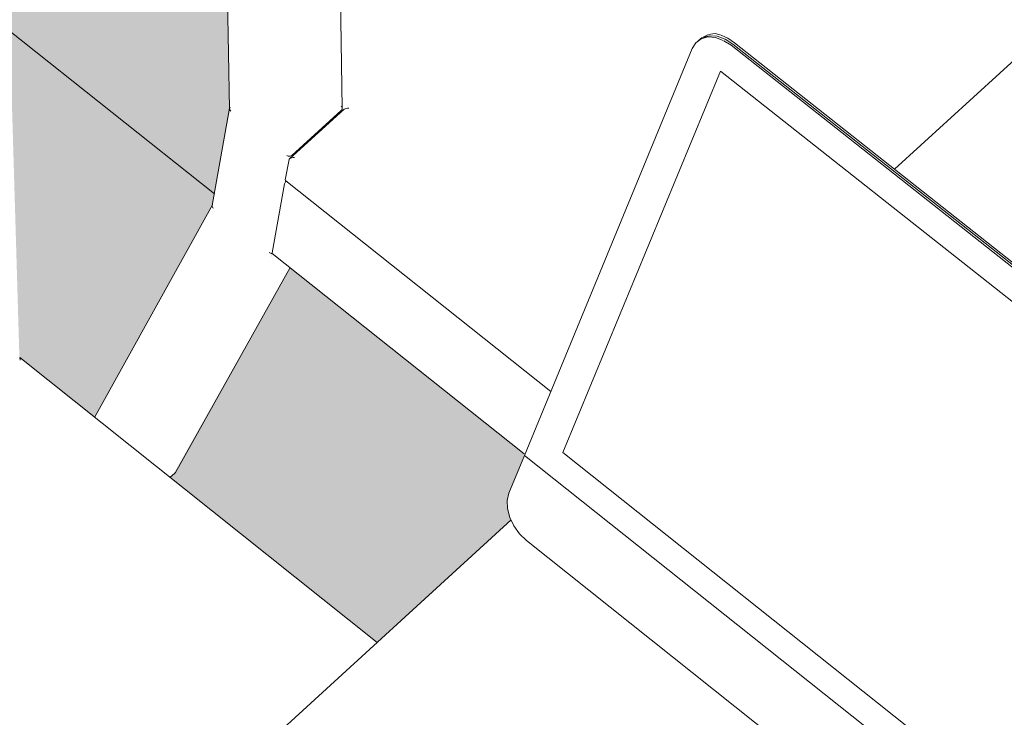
# Model space of a CAD drawing. Header units: centimetres. Extents: x -2274.6 to -2273.04, y 1316.35 to 1317.85.
# Tile 40 of 59: x -2273.8346 to -2273.7684, y 1317.3201 to 1317.367. Entities that reach past the tile are written whole.
import ezdxf

# ---------------------------------------------------------------- set-up
doc = ezdxf.new("R2010")
doc.units = ezdxf.units.CM
for name, color, linetype, lineweight in [('Meble', 7, 'Continuous', 9), ('Wyposażenie elektryczne', 7, 'Continuous', 9), ('Wzór powierzchni', 7, 'Continuous', 9), ('Wzór powierzchni-1', 250, 'Continuous', 9), ('Wzór powierzchni-7', 9, 'Continuous', 9)]:
    doc.layers.add(name, color=color, linetype=linetype, lineweight=lineweight)
doc.layers.add('Wzór powierzchni-2', color=7, linetype='Continuous', lineweight=9, true_color=0xedebe7)

# ---------------------------------------------------------------- blocks, each defined once
blk = doc.blocks.new('FP_8-Aksono')
at = {"layer": 'Wzór powierzchni-2'}
h = blk.add_hatch(color=256, dxfattribs=at)
h.paths.add_polyline_path([(-2273.616389, 1317.262255), (-2273.616419, 1317.262255), (-2273.61639, 1317.262294)])
h.paths.add_polyline_path([(-2273.669979, 1317.21306), (-2273.670003, 1317.21309), (-2273.66998, 1317.21309)])
h.paths.add_polyline_path([(-2273.685434, 1317.183834), (-2273.613407, 1317.252842), (-2273.616547, 1317.255389), (-2273.616036, 1317.282101), (-2273.616108, 1317.282213), (-2273.619541, 1317.284896), (-2273.628092, 1317.271043), (-2273.629971, 1317.264807), (-2273.629937, 1317.263913), (-2273.629961, 1317.261446), (-2273.630321, 1317.238187), (-2273.633701, 1317.235035), (-2273.633812, 1317.235059), (-2273.633899, 1317.235089), (-2273.63785, 1317.238293), (-2273.63767, 1317.257546), (-2273.662287, 1317.23415), (-2273.662332, 1317.234116), (-2273.662409, 1317.233653), (-2273.662383, 1317.232979), (-2273.66237, 1317.23053), (-2273.662409, 1317.207451), (-2273.665835, 1317.204261), (-2273.665845, 1317.204257), (-2273.6661, 1317.204379), (-2273.66998, 1317.207559), (-2273.670091, 1317.234113), (-2273.670207, 1317.234097), (-2273.671903, 1317.235445), (-2273.680539, 1317.221074), (-2273.682193, 1317.214976), (-2273.682147, 1317.209656), (-2273.682003, 1317.188684), (-2273.685434, 1317.185483), (-2273.685473, 1317.185482), (-2273.685644, 1317.185545), (-2273.689591, 1317.1888), (-2273.689582, 1317.189866), (-2273.689686, 1317.196131), (-2273.689846, 1317.207811), (-2273.701474, 1317.196727), (-2273.685845, 1317.184164)])
h.paths.add_polyline_path([(-2273.684079, 1317.217934), (-2273.684002, 1317.217997), (-2273.684078, 1317.217934)])
h.paths.add_polyline_path([(-2273.68392, 1317.217967), (-2273.683808, 1317.218115), (-2273.683901, 1317.217995)])
h.paths.add_polyline_path([(-2273.684022, 1317.217934), (-2273.683908, 1317.217997), (-2273.683979, 1317.217997), (-2273.684015, 1317.217944)])
h.paths.add_polyline_path([(-2273.679343, 1317.225604), (-2273.678994, 1317.226082), (-2273.679332, 1317.225621)])
h.paths.add_polyline_path([(-2273.689771, 1317.228716), (-2273.677785, 1317.24012), (-2273.706357, 1317.262829), (-2273.710676, 1317.245957), (-2273.711, 1317.245652), (-2273.691401, 1317.230016)])
h.paths.add_polyline_path([(-2273.677172, 1317.229197), (-2273.676842, 1317.229643), (-2273.67712, 1317.229277)])
h.paths.add_polyline_path([(-2273.660976, 1317.238577), (-2273.661029, 1317.23871), (-2273.660997, 1317.238614), (-2273.660984, 1317.238591)])
h.paths.add_polyline_path([(-2273.717092, 1317.250513), (-2273.714138, 1317.262335), (-2273.722297, 1317.254666), (-2273.717884, 1317.251145)])
h.paths.add_polyline_path([(-2273.584737, 1317.292512), (-2273.584768, 1317.292544), (-2273.584741, 1317.292702)])
h.paths.add_polyline_path([(-2273.608951, 1317.257112), (-2273.581852, 1317.283075), (-2273.58499, 1317.285594), (-2273.584369, 1317.305062), (-2273.608306, 1317.282301), (-2273.608345, 1317.282268), (-2273.60844, 1317.281928), (-2273.608422, 1317.281119), (-2273.608485, 1317.277951), (-2273.608589, 1317.273598), (-2273.608948, 1317.257184)])
h.paths.add_polyline_path([(-2273.631514, 1317.267946), (-2273.631393, 1317.268025), (-2273.631472, 1317.268006), (-2273.631507, 1317.267956)])
h.paths.add_polyline_path([(-2273.631413, 1317.267978), (-2273.631279, 1317.268157), (-2273.631403, 1317.267992)])
h.paths.add_polyline_path([(-2273.637315, 1317.27853), (-2273.625613, 1317.289642), (-2273.652396, 1317.310579), (-2273.657, 1317.293976), (-2273.638866, 1317.279747)])
h.paths.add_polyline_path([(-2273.577411, 1317.28733), (-2273.536043, 1317.326965), (-2273.55287, 1317.339864), (-2273.568169, 1317.325285), (-2273.569679, 1317.326448), (-2273.574519, 1317.318785), (-2273.57656, 1317.312232), (-2273.57656, 1317.311515), (-2273.576674, 1317.308173), (-2273.576847, 1317.303243), (-2273.577408, 1317.287403)])
h.paths.add_polyline_path([(-2273.663197, 1317.298838), (-2273.659018, 1317.314141), (-2273.669793, 1317.304014), (-2273.664631, 1317.299963)])
h.paths.add_polyline_path([(-2273.57788, 1317.315729), (-2273.577758, 1317.31581), (-2273.577838, 1317.315788), (-2273.577873, 1317.315739)])
h.paths.add_polyline_path([(-2273.57778, 1317.315761), (-2273.577648, 1317.315935), (-2273.577761, 1317.315788)])
h.paths.add_polyline_path([(-2273.810587, 1317.325105), (-2273.80157, 1317.333347), (-2273.801713, 1317.333747), (-2273.801809, 1317.334109), (-2273.801829, 1317.334666), (-2273.801713, 1317.335155), (-2273.800667, 1317.337785), (-2273.816444, 1317.350314), (-2273.824298, 1317.336392), (-2273.824502, 1317.336207), (-2273.818218, 1317.331193)])
h.paths.add_polyline_path([(-2273.583694, 1317.326095), (-2273.577215, 1317.332252), (-2273.592496, 1317.344023), (-2273.592581, 1317.343824), (-2273.595837, 1317.340792), (-2273.596016, 1317.340812), (-2273.596069, 1317.340844), (-2273.599966, 1317.343926), (-2273.599923, 1317.344116), (-2273.598549, 1317.348685), (-2273.611583, 1317.358724), (-2273.618002, 1317.352691), (-2273.617326, 1317.35213), (-2273.617246, 1317.351847), (-2273.617119, 1317.351893), (-2273.59247, 1317.332869)])
h.paths.add_polyline_path([(-2273.862435, 1317.326112), (-2273.842398, 1317.344215), (-2273.842335, 1317.344235), (-2273.842271, 1317.344235), (-2273.842272, 1317.344271), (-2273.842318, 1317.345259), (-2273.842404, 1317.348154), (-2273.842578, 1317.35418), (-2273.868357, 1317.330872), (-2273.863056, 1317.326611)])
h.paths.add_polyline_path([(-2273.821671, 1317.354427), (-2273.821653, 1317.354305), (-2273.821656, 1317.354382)])
h.paths.add_polyline_path([(-2273.876657, 1317.337544), (-2273.876832, 1317.341638), (-2273.877086, 1317.347912), (-2273.877051, 1317.347912), (-2273.877049, 1317.348173), (-2273.873623, 1317.351256), (-2273.873235, 1317.351256), (-2273.872216, 1317.350586), (-2273.843231, 1317.376701), (-2273.843231, 1317.378606), (-2273.839827, 1317.381669), (-2273.839412, 1317.38165), (-2273.835675, 1317.379124), (-2273.835521, 1317.376107), (-2273.835208, 1317.363577), (-2273.835132, 1317.360871), (-2273.834642, 1317.34426), (-2273.834592, 1317.344257), (-2273.829558, 1317.340241), (-2273.829181, 1317.34096), (-2273.828888, 1317.341432), (-2273.82758, 1317.343798), (-2273.821656, 1317.354577), (-2273.820482, 1317.360918), (-2273.820459, 1317.360918), (-2273.820521, 1317.362417), (-2273.820619, 1317.367306), (-2273.820995, 1317.387978), (-2273.8211, 1317.393277), (-2273.82109, 1317.395138), (-2273.821072, 1317.395152), (-2273.821069, 1317.395412), (-2273.817709, 1317.398437), (-2273.817323, 1317.398437), (-2273.816303, 1317.397784), (-2273.792334, 1317.419375), (-2273.825911, 1317.445625), (-2273.821449, 1317.472022), (-2273.823841, 1317.473882), (-2273.929598, 1317.3801), (-2273.876669, 1317.337554)])
h.paths.add_polyline_path([(-2273.834775, 1317.344236), (-2273.834747, 1317.344315), (-2273.834776, 1317.34426)])
h.paths.add_polyline_path([(-2273.620691, 1317.348785), (-2273.620709, 1317.348845), (-2273.620696, 1317.348785)])
h.paths.add_polyline_path([(-2273.817942, 1317.35064), (-2273.817805, 1317.350826), (-2273.817903, 1317.35071)])
h.paths.add_polyline_path([(-2273.817777, 1317.350936), (-2273.817602, 1317.351244), (-2273.817646, 1317.351272), (-2273.817755, 1317.350993)])
h.paths.add_polyline_path([(-2273.813032, 1317.367755), (-2273.787826, 1317.390512), (-2273.787789, 1317.390551), (-2273.787745, 1317.390589), (-2273.787722, 1317.390589), (-2273.787765, 1317.391982), (-2273.787785, 1317.396911), (-2273.787797, 1317.397984), (-2273.787842, 1317.400555), (-2273.813196, 1317.377588), (-2273.813032, 1317.367858)])
h.paths.add_polyline_path([(-2273.757967, 1317.373197), (-2273.746385, 1317.383781), (-2273.764314, 1317.397798), (-2273.772102, 1317.384288), (-2273.758434, 1317.373563)])
h.paths.add_polyline_path([(-2273.777234, 1317.388314), (-2273.777139, 1317.38846), (-2273.776715, 1317.389171), (-2273.776063, 1317.390366), (-2273.769436, 1317.402053), (-2273.76826, 1317.40786), (-2273.772587, 1317.403937), (-2273.780258, 1317.409861), (-2273.780185, 1317.390554), (-2273.780107, 1317.390569), (-2273.777237, 1317.388317)])
h.paths.add_polyline_path([(-2273.78029, 1317.390554), (-2273.780262, 1317.390631), (-2273.78029, 1317.390576)])
h.paths.add_polyline_path([(-2273.765776, 1317.398032), (-2273.765616, 1317.398284), (-2273.765735, 1317.398104)])
h.paths.add_polyline_path([(-2273.765601, 1317.398335), (-2273.765411, 1317.398655), (-2273.765458, 1317.39868), (-2273.765566, 1317.39842)])
h.paths.add_polyline_path([(-2273.706274, 1317.42044), (-2273.699614, 1317.426527), (-2273.725855, 1317.446739), (-2273.725976, 1317.446186), (-2273.72838, 1317.444008), (-2273.728515, 1317.437829), (-2273.72848, 1317.437477), (-2273.728383, 1317.437504), (-2273.713596, 1317.426091)])
h.paths.add_polyline_path([(-2273.728566, 1317.437495), (-2273.728537, 1317.437571), (-2273.728565, 1317.437515)])
blk = doc.blocks.new('FP_36-Aksono')
at = {"layer": 'Wzór powierzchni-7'}
blk.add_line((-2273.835285, 1317.366217), (-2273.821519, 1317.355277), dxfattribs=at)

msp = doc.modelspace()

# ---------------------------------------------------------------- linework, layer by layer
at = {"layer": 'Meble'}
for p, q in [((-2273.775766, 1317.35693), (-2273.665208, 1317.457972)), ((-2273.81347, 1317.395772), (-2273.812924, 1317.36102)), ((-2273.820501, 1317.360995), (-2273.821153, 1317.39526)), ((-2273.821672, 1317.354493), (-2273.820498, 1317.361029)), ((-2273.81297, 1317.361139), (-2273.813007, 1317.361175)), ((-2273.816475, 1317.357626), (-2273.81282, 1317.360942)), ((-2273.816316, 1317.357861), (-2273.812986, 1317.360883)), ((-2273.812927, 1317.360986), (-2273.812965, 1317.36078)), ((-2273.816753, 1317.356208), (-2273.816502, 1317.357582)), ((-2273.817643, 1317.351315), (-2273.8168, 1317.355946)), ((-2273.798895, 1317.341991), (-2273.816722, 1317.356145)), ((-2273.829583, 1317.340243), (-2273.821653, 1317.354548)), ((-2273.800674, 1317.33779), (-2273.817635, 1317.351271)), ((-2273.816429, 1317.35032), (-2273.824139, 1317.336549)), ((-2273.834621, 1317.344281), (-2273.810584, 1317.325103)), ((-2273.824178, 1317.336501), (-2273.824515, 1317.336195)), ((-2273.824139, 1317.336549), (-2273.824178, 1317.336501)), ((-2273.834264, 1317.303467), (-2273.80157, 1317.333347))]:
    msp.add_line(p, q, dxfattribs=at)
for points in [[(-2273.820501, 1317.361009, 0), (-2273.820497, 1317.360963, 0), (-2273.820482, 1317.360918, 0), (-2273.820455, 1317.360876, 0), (-2273.820419, 1317.36084, 0)], [(-2273.820471, 1317.361097, 0), (-2273.820492, 1317.361055, 0), (-2273.820498, 1317.361029, 0)], [(-2273.812986, 1317.360883, 0), (-2273.812954, 1317.360919, 0), (-2273.812933, 1317.360961, 0), (-2273.812924, 1317.361006, 0), (-2273.812928, 1317.361053, 0), (-2273.812943, 1317.361098, 0)], [(-2273.812829, 1317.360933, 0), (-2273.812789, 1317.360965, 0), (-2273.812729, 1317.360992, 0), (-2273.812654, 1317.361013, 0), (-2273.812568, 1317.361027, 0), (-2273.812478, 1317.361032, 0)], [(-2273.816662, 1317.357859, 0), (-2273.816617, 1317.35783, 0), (-2273.816566, 1317.35781, 0), (-2273.816512, 1317.3578, 0), (-2273.816457, 1317.3578, 0), (-2273.816405, 1317.357811, 0), (-2273.816357, 1317.357831, 0), (-2273.816316, 1317.357861, 0)], [(-2273.816502, 1317.357582, 0), (-2273.816484, 1317.357616, 0), (-2273.816444, 1317.357648, 0), (-2273.816384, 1317.357675, 0), (-2273.816309, 1317.357697, 0), (-2273.816223, 1317.35771, 0), (-2273.816132, 1317.357715, 0)], [(-2273.8168, 1317.355946, 0), (-2273.816788, 1317.355985, 0), (-2273.816767, 1317.356031, 0), (-2273.816736, 1317.356082, 0), (-2273.816698, 1317.356133, 0)], [(-2273.816753, 1317.356208, 0), (-2273.816747, 1317.356174, 0), (-2273.816718, 1317.356142, 0)], [(-2273.821674, 1317.354474, 0), (-2273.821671, 1317.354427, 0), (-2273.821656, 1317.354382, 0), (-2273.821629, 1317.354341, 0), (-2273.821593, 1317.354305, 0)], [(-2273.81785, 1317.35133, 0), (-2273.817805, 1317.351301, 0), (-2273.817755, 1317.351282, 0), (-2273.817701, 1317.351272, 0), (-2273.817646, 1317.351272, 0)], [(-2273.817634, 1317.35127, 0), (-2273.817644, 1317.351286, 0), (-2273.817643, 1317.351315, 0)], [(-2273.834592, 1317.34409, 0), (-2273.834598, 1317.344161, 0), (-2273.834605, 1317.344219, 0), (-2273.834613, 1317.34426, 0), (-2273.83462, 1317.34428, 0), (-2273.834621, 1317.344281, 0)]]:
    msp.add_polyline3d(points, dxfattribs=at)
at = {"layer": 'Wyposażenie elektryczne'}
for p, q in [((-2273.788845, 1317.365682), (-2273.788975, 1317.365574)), ((-2273.788975, 1317.365574), (-2273.788845, 1317.365682)), ((-2273.78896, 1317.365599), (-2273.788845, 1317.365682)), ((-2273.788845, 1317.365682), (-2273.788709, 1317.365779)), ((-2273.788785, 1317.36572), (-2273.788709, 1317.365779)), ((-2273.788652, 1317.365817), (-2273.78833, 1317.36597)), ((-2273.788273, 1317.365988), (-2273.787835, 1317.366057)), ((-2273.800667, 1317.337692), (-2273.789391, 1317.365044)), ((-2273.786768, 1317.365264), (-2273.787246, 1317.365575)), ((-2273.786768, 1317.365264), (-2273.73282, 1317.322693)), ((-2273.786652, 1317.365347), (-2273.732705, 1317.322778)), ((-2273.786652, 1317.365347), (-2273.732705, 1317.322778)), ((-2273.786536, 1317.365429), (-2273.732591, 1317.322863)), ((-2273.787483, 1317.363535), (-2273.798081, 1317.337885)), ((-2273.733575, 1317.320978), (-2273.787483, 1317.363535)), ((-2273.798081, 1317.337885), (-2273.744762, 1317.295524)), ((-2273.801713, 1317.335155), (-2273.800667, 1317.337692)), ((-2273.743581, 1317.29232), (-2273.800667, 1317.337692)), ((-2273.743581, 1317.29232), (-2273.800667, 1317.337692)), ((-2273.800526, 1317.331967), (-2273.747341, 1317.289652))]:
    msp.add_line(p, q, dxfattribs=at)
for points in [[(-2273.787287, 1317.365595, 0), (-2273.787819, 1317.365786, 0), (-2273.788328, 1317.365824, 0), (-2273.788779, 1317.365706, 0), (-2273.789142, 1317.365439, 0), (-2273.789391, 1317.365044, 0)], [(-2273.786652, 1317.365347, 0), (-2273.787171, 1317.365678, 0), (-2273.787703, 1317.365869, 0), (-2273.788212, 1317.365907, 0), (-2273.788663, 1317.365788, 0)], [(-2273.788663, 1317.365788, 0), (-2273.788212, 1317.365907, 0), (-2273.787703, 1317.365869, 0), (-2273.787171, 1317.365678, 0), (-2273.786652, 1317.365347, 0)], [(-2273.787835, 1317.366057, 0), (-2273.787426, 1317.36595, 0), (-2273.786985, 1317.365737, 0), (-2273.786536, 1317.365429, 0)], [(-2273.801713, 1317.335155, 0), (-2273.801829, 1317.334666, 0), (-2273.801809, 1317.334109, 0), (-2273.801654, 1317.333521, 0), (-2273.801374, 1317.332943, 0), (-2273.80099, 1317.332413, 0), (-2273.800526, 1317.331967, 0)]]:
    msp.add_polyline3d(points, dxfattribs=at)

# ---------------------------------------------------------------- block references
at = {"layer": 'Wzór powierzchni'}
msp.add_blockref('FP_36-Aksono', (0, 0), dxfattribs=at)
at = {"layer": 'Wzór powierzchni-1'}
msp.add_blockref('FP_8-Aksono', (0, 0), dxfattribs=at)

doc.saveas('drawing.dxf')
